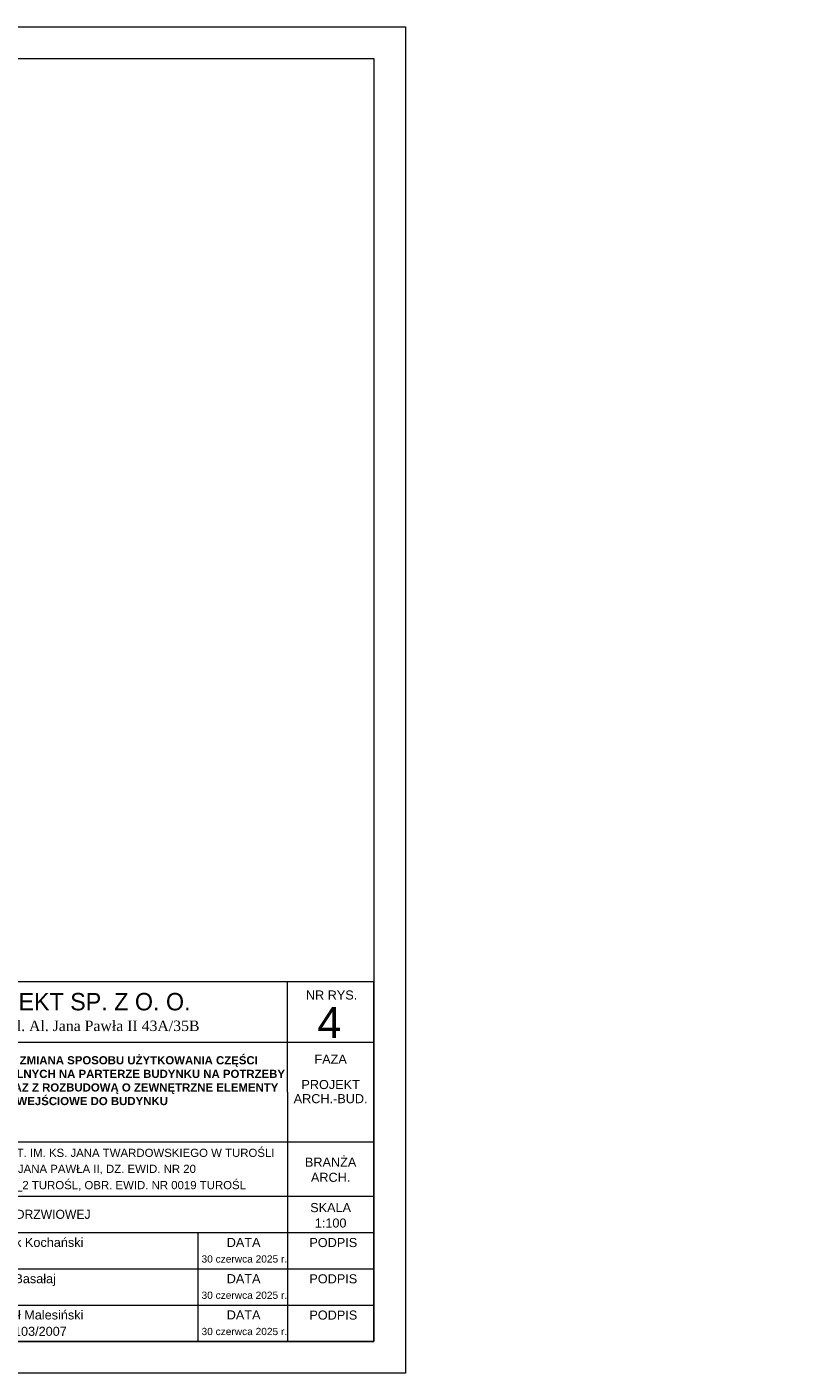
# Model space of a CAD drawing. Header units: millimetres. Extents: x -61343 to 9939, y -6894 to 7453.
# Tile 17 of 255: x -25403 to -23685, y -2314 to 656. Entities that reach past the tile are written whole.
import ezdxf
from ezdxf.enums import TextEntityAlignment as Align

# ---------------------------------------------------------------- set-up
doc = ezdxf.new("R2010")
doc.units = ezdxf.units.MM
doc.header["$MEASUREMENT"] = 0
doc.layers.add('A_opisy', color=81, linetype='Continuous', lineweight=13)
doc.styles.add('st1', font='arial.ttf')
doc.styles.add('STIL16', font='arial.ttf')
doc.styles.add('STIL32', font='times.ttf')
doc.styles.add('STIL32_F', font='framd.ttf')

msp = doc.modelspace()

# ---------------------------------------------------------------- linework, layer by layer
at = {"layer": 'A_opisy'}
for p, q in [((-24828.654, -1694.278), (-24828.654, -1451.033)), ((-25922.274, -1584.278), (-24638.654, -1584.278)), ((-24828.654, -1694.278), (-24828.654, -2244.278)), ((-25922.274, -1804.278), (-24638.654, -1804.278)), ((-25922.274, -1924.278), (-24638.654, -1924.278)), ((-25922.274, -2004.278), (-24638.654, -2004.278)), ((-25026.15, -2004.278), (-25026.15, -2244.278)), ((-25922.274, -2084.278), (-24638.654, -2084.278)), ((-25922.274, -2164.278), (-24638.654, -2164.278))]:
    msp.add_line(p, q, dxfattribs=at)
for points in [[(-28768.654, 655.722), (-24568.654, 655.722), (-24568.654, -2314.278), (-28768.654, -2314.278)], [(-28568.654, 585.722), (-24638.654, 585.722), (-24638.654, -2244.278), (-28568.654, -2244.278)], [(-25922.274, -2244.278), (-24638.654, -2244.278), (-24638.654, -1451.033), (-25922.274, -1451.033)]]:
    msp.add_lwpolyline(points, close=True, dxfattribs=at)

# ---------------------------------------------------------------- texts
for s, height, style, p in [('MJK - PROJEKT SP. Z O. O. ', 38.4, 'STIL32_F', (-25367.834, -1514.034)), ('NR RYS.', 20, 'st1', (-24731.565, -1490.144)), ('4', 68.093, 'st1', (-24736.36, -1574.807)), ('02-464 Warszawa, ul. Al. Jana Pawła II 43A/35B', 23.04, 'STIL32', (-25367.834, -1559.65)), ('DATA', 20, 'st1', (-24925.512, -2035.966)), ('PODPIS', 20, 'st1', (-24727.726, -2036.274)), ('30 czerwca 2025 r.', 16, 'st1', (-24923.896, -2070.495)), ('DATA', 20, 'st1', (-24925.512, -2115.966)), ('PODPIS', 20, 'st1', (-24727.726, -2116.274)), ('30 czerwca 2025 r.', 16, 'st1', (-24923.896, -2150.495)), ('DATA', 20, 'st1', (-24925.512, -2195.966)), ('PODPIS', 20, 'st1', (-24727.726, -2196.274)), ('30 czerwca 2025 r.', 16, 'st1', (-24923.896, -2230.495))]:
    msp.add_text(s, height=height, dxfattribs=dict(at, style=style)).set_placement(p, align=Align.CENTER)
at = {"layer": 'A_opisy', "style": 'st1'}
for s, p in [('FAZA', (-24733.654, -1621.751)), ('PROJEKT', (-24733.654, -1677.633)), ('ARCH.-BUD.', (-24733.654, -1708.822)), ('BRANŻA', (-24733.654, -1848.885)), ('ARCH.', (-24733.654, -1882.331)), ('SKALA', (-24733.654, -1949.169)), ('1:100', (-24733.654, -1983.199))]:
    msp.add_text(s, height=20, dxfattribs=at).set_placement(p, align=Align.MIDDLE_CENTER)
at = {"layer": 'A_opisy'}
for s, height, style, p in [('BUD. SZKOŁY PODST. IM. KS. JANA TWARDOWSKIEGO W TUROŚLI', 18, 'STIL16', (-25670.583, -1837.329)), ('18-525 TUROŚL, UL. JANA PAWŁA II, DZ. EWID. NR 20', 18, 'STIL16', (-25670.583, -1872.663)), ('JEDN. EWID. 200606_2 TUROŚL, OBR. EWID. NR 0019 TUROŚL', 18, 'STIL16', (-25670.583, -1908.54)), ('WYKAZ STOLARKI DRZWIOWEJ', 20, 'STIL32_F', (-25670.257, -1973.986)), ('mgr inż. arch. Marek Kochański', 20, 'st1', (-25670.132, -2035.97)), ('mgr inż. arch. Ewa Basałaj', 20, 'st1', (-25670.132, -2115.97)), ('mgr inż. arch. Paweł Malesiński', 20, 'st1', (-25670.132, -2195.97)), ('upr. nr:  Bł-PdOKK/103/2007', 20, 'st1', (-25671.101, -2232.117))]:
    msp.add_text(s, height=height, dxfattribs=dict(at, style=style)).set_placement(p)
at = {"layer": 'A_opisy', "insert": (-25692.274, -1615.117), "char_height": 17, "attachment_point": 1, "style": 'st1'}
msp.add_mtext_dynamic_manual_height_columns('\\pi68.939;{\\fArial|b1|i0|c238|p34;\\H1.0588x;PRZEBUDOWA I ZMIANA SPOSOBU UŻYTKOWANIA CZĘŚCI \\P\\pi7.3216;POMIESZCZEŃ SZKOLNYCH NA PARTERZE BUDYNKU NA POTRZEBY \\P\\pi22.031;PRZEDSZKOLA WRAZ Z ROZBUDOWĄ O ZEWNĘTRZNE ELEMENTY \\P\\pi265.91;WEJŚCIOWE DO BUDYNKU}', width=863.62032, gutter_width=96.285, heights=[189.161], dxfattribs=at)

doc.saveas('drawing.dxf')
